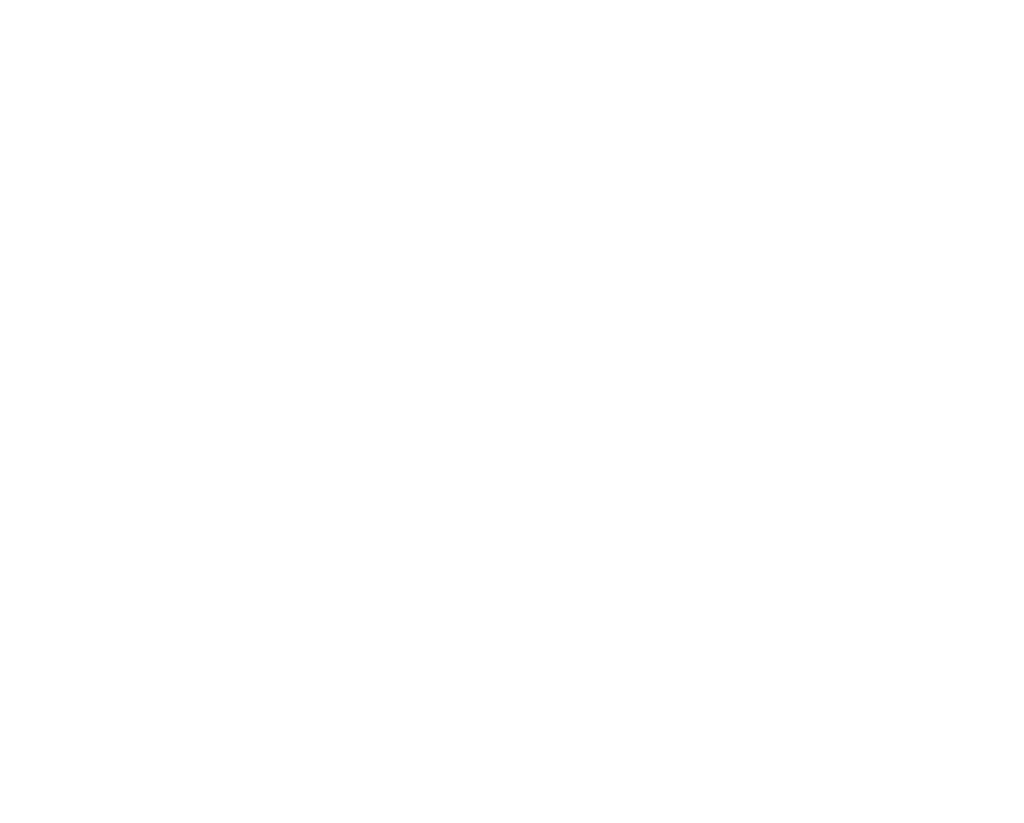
# Model space of a CAD drawing. Header units: millimetres. Extents: x 3501050 to 3719646, y 122984 to 158395.
# Tile 65 of 76: x 3526555 to 3529784, y 145626 to 148194. Entities that reach past the tile are written whole.
import ezdxf

# ---------------------------------------------------------------- set-up
doc = ezdxf.new("R2010")
doc.units = ezdxf.units.MM
doc.layers.add('02_EQUIPMENT-TEXT', color=7, linetype='Continuous', lineweight=0)
doc.styles.add('Arial', font='arial.ttf', dxfattribs={"height": 250})
doc.styles.add('PDF Arial', font='arial.ttf')

msp = doc.modelspace()

# ---------------------------------------------------------------- texts
at = {"layer": '02_EQUIPMENT-TEXT', "insert": (3521125.3, 148193.8), "char_height": 63, "width": 592.449, "attachment_point": 1, "style": 'Arial'}
msp.add_mtext('\\pi89.11074;BHATURA \\P\\pi29.59164;FRYER WITH \\P\\pi81.13905;SENCEOR', dxfattribs=at)
at = {"layer": '02_EQUIPMENT-TEXT'}
for s, insert, char_height, width, attachment_point, rotation, style in [('\\pi149.73564;PACK TABLE \\P\\pi17.74382;DRAWER WARMER \\P\\pi257.60058;UNDER', (3513617.3, 147715.6), 60, 805.583, 1, 0.0135, 'PDF Arial'), ('\\pi159.2427;Chemical\\P\\pi-179.7,l180,t180.3; Rack above UPS', (3518844.8, 147168.1), 60, 657.776, 1, 0.0135, 'PDF Arial'), ('\\pi221.38395;{\\fArial Narrow|b0|i0|c0|p34;FOOD \\P\\pi136.8171;DISPENSING}', (3520433.6, 145932.7), 45, 584.552, 7, 0.0081, 'Arial')]:
    msp.add_mtext(s, dxfattribs=dict(at, insert=insert, char_height=char_height, width=width, attachment_point=attachment_point, rotation=rotation, style=style))
at = {"layer": '02_EQUIPMENT-TEXT', "insert": (3521442.7, 145746.6), "char_height": 45, "attachment_point": 1, "rotation": 359.9919, "style": 'Arial'}
msp.add_mtext_dynamic_manual_height_columns('\\pi478.70802;{\\fArial Narrow|b0|i0|c0|p34;SNEEZE GUARD}', width=1358.917, gutter_width=500, heights=[0], dxfattribs=at)

doc.saveas('drawing.dxf')
